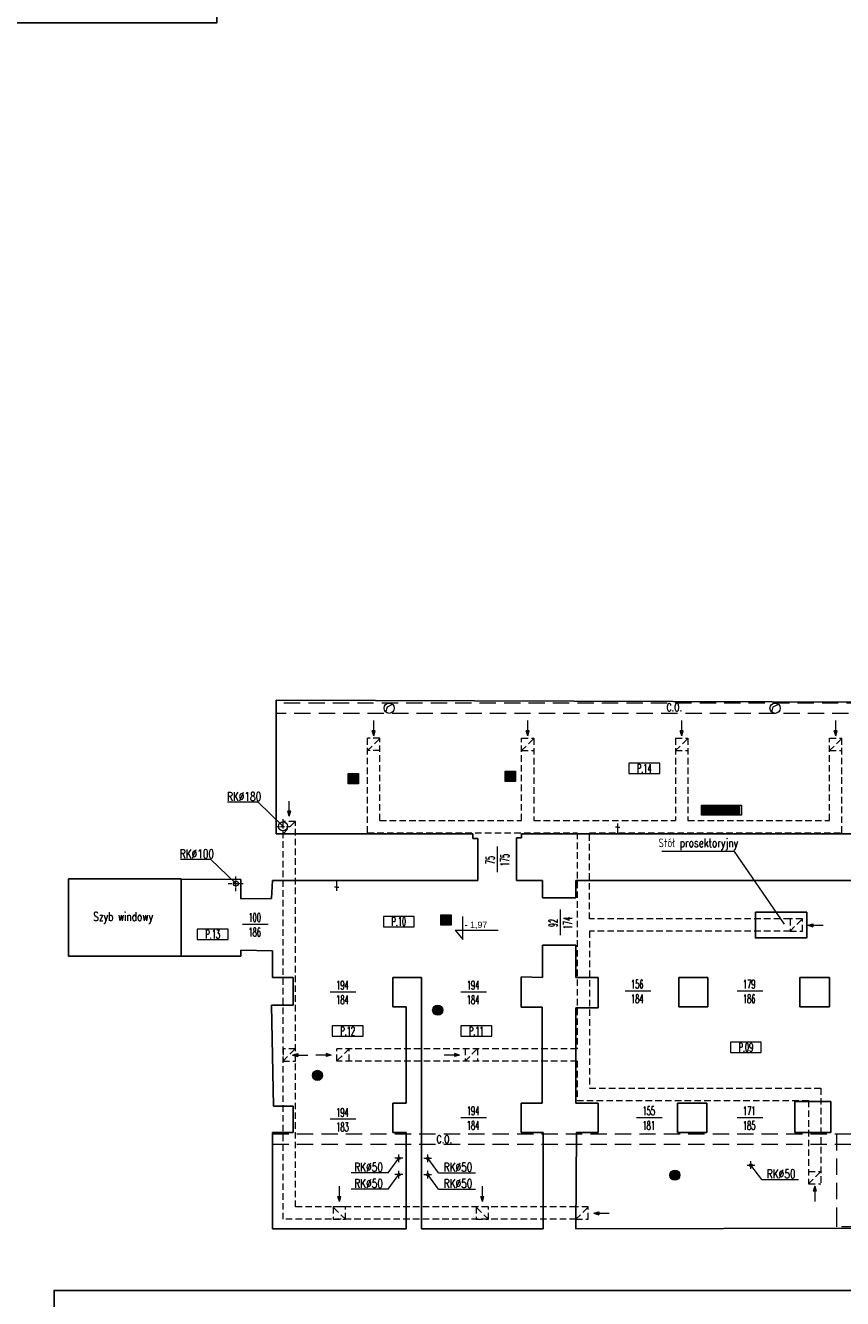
# Model space of a CAD drawing. Header units: millimetres. Extents: x 12584 to 77584, y 9983 to 29820.
# Tile 27 of 176: x 16620 to 18211, y 25336 to 27817. Entities that reach past the tile are written whole.
import ezdxf

# ---------------------------------------------------------------- set-up
doc = ezdxf.new("R2010")
doc.units = ezdxf.units.MM
doc.linetypes.add('ACAD_ISO10W100', pattern=[18, 12, -3, 0, -3])
doc.linetypes.add('HIDDEN', pattern=[9.525, 6.35, -3.175])
for name, color, linetype, lineweight in [('m_armatura', 5, 'Continuous', 5), ('m_wentylacja', 1, 'Continuous', 5), ('mi_wentylacja', 7, 'Continuous', 0), ('mr_cienka', 7, 'Continuous', 9), ('mr_instalacje', 1, 'Continuous', 9), ('mr_opis', 7, 'Continuous', 9), ('mr_otwory', 7, 'Continuous', 9), ('mr_wentylacja', 1, 'Continuous', 13), ('mr_ściany', 7, 'Continuous', 25)]:
    doc.layers.add(name, color=color, linetype=linetype, lineweight=lineweight)
doc.styles.add('styl1', font='simplex.shx', dxfattribs={"width": 0.75})
doc.styles.add('TABELKA', font='arial.ttf')
doc.styles.add('WYM', font='simplex.shx', dxfattribs={"width": 0.5})

# ---------------------------------------------------------------- blocks, each defined once
blk = doc.blocks.new('strz')
at = {"layer": 'm_wentylacja', "ltscale": 2}
h = blk.add_hatch(color=0, dxfattribs=at)
h.paths.add_polyline_path([(0, 9.8), (-2.9, 9.8), (0, 0)])
h.paths.add_polyline_path([(2.9, 9.8), (0, 9.8), (0, 0)])
at = {"layer": 'm_wentylacja', "color": 0, "ltscale": 2}
for p, q in [((0, 0), (0, 29.8)), ((0, 0), (-2.9, 9.8)), ((-2.9, 9.8), (2.9, 9.8)), ((0, 0), (2.9, 9.8))]:
    blk.add_line(p, q, dxfattribs=at)
blk = doc.blocks.new('KOTA')
at = {"layer": 'mr_opis', "color": 0}
for p, q in [((0, 0), (0, 50)), ((-16.6, 20), (76.8, 20)), ((-16.6, 20), (0, 0))]:
    blk.add_line(p, q, dxfattribs=at)
at = {"layer": 'mr_opis', "color": 0, "style": 'TABELKA', "flags": 4}
blk.add_attdef('POZIOM', (1.4, 25), '', height=13.7, rotation=360, dxfattribs=at)

msp = doc.modelspace()

# ---------------------------------------------------------------- linework, layer by layer
at = {"layer": 'm_armatura'}
for p, q in [((17772.8, 26254.8), (17768.8, 26254.8)), ((17772.8, 26241.8), (17772.8, 26261.8)), ((17772.8, 26254.8), (17776.8, 26254.8)), ((17225.5, 26150.8), (17225.5, 26130.8)), ((17225.5, 26137.8), (17221.5, 26137.8)), ((17225.5, 26137.8), (17229.5, 26137.8))]:
    msp.add_line(p, q, dxfattribs=at)
at = {"layer": 'mr_cienka', "ltscale": 2}
for p, q in [((17794.6, 26379.2), (17794.6, 26359.2)), ((17854.6, 26379.2), (17794.6, 26379.2)), ((17794.6, 26359.2), (17854.6, 26359.2)), ((17316.5, 26080.6), (17316.5, 26060.6)), ((17376.5, 26080.6), (17316.5, 26080.6)), ((16954.1, 26056), (16954.1, 26036)), ((17014.1, 26056), (16954.1, 26056)), ((17316.5, 26060.6), (17376.5, 26060.6)), ((16954.1, 26036), (17014.1, 26036)), ((17217, 25867.3), (17217, 25847.3)), ((17277, 25867.3), (17217, 25867.3)), ((17467.5, 25867.3), (17467.5, 25847.3)), ((17527.5, 25867.3), (17467.5, 25867.3)), ((17217, 25847.3), (17277, 25847.3)), ((17467.5, 25847.3), (17527.5, 25847.3)), ((17992.5, 25835.6), (17992.5, 25815.6)), ((18052.5, 25835.6), (17992.5, 25835.6)), ((17992.5, 25815.6), (18052.5, 25815.6))]:
    msp.add_line(p, q, dxfattribs=at)
at = {"layer": 'mr_cienka'}
for points in [[(17854.6, 26359.2), (17854.6, 26379.2)], [(17376.5, 26060.6), (17376.5, 26080.6)], [(17014.1, 26036), (17014.1, 26056)], [(17277, 25847.3), (17277, 25867.3)], [(17527.5, 25847.3), (17527.5, 25867.3)], [(18052.5, 25815.6), (18052.5, 25835.6)]]:
    msp.add_lwpolyline(points, dxfattribs=at)
at = {"layer": 'mr_instalacje', "color": 5, "linetype": 'HIDDEN', "ltscale": 5}
msp.add_line((18488.2, 26496.4), (17107.6, 26496.4), dxfattribs=at)
at = {"layer": 'mr_instalacje', "color": 1, "linetype": 'HIDDEN', "ltscale": 5}
msp.add_line((18508.2, 26476.4), (17107.6, 26476.4), dxfattribs=at)
at = {"layer": 'mr_instalacje', "color": 6, "linetype": 'ACAD_ISO10W100', "ltscale": 0.6}
for p, q in [((17106.1, 26256.2), (17136.1, 26256.2)), ((17121.1, 26241.2), (17121.1, 26271.2)), ((17029.3, 26129.6), (17029.3, 26159.6)), ((17014.3, 26144.6), (17044.3, 26144.6)), ((17354.1, 25609.4), (17339.1, 25609.4)), ((17346.6, 25601.9), (17346.6, 25616.9)), ((17395.5, 25609.4), (17410.5, 25609.4)), ((17403, 25601.9), (17403, 25616.9)), ((18032.2, 25588.6), (18032.2, 25603.6)), ((17354.1, 25577.6), (17339.1, 25577.6)), ((17346.6, 25570.1), (17346.6, 25585.1)), ((17395.5, 25577.6), (17410.5, 25577.6)), ((17403, 25570.1), (17403, 25585.1)), ((18024.7, 25596.1), (18039.7, 25596.1))]:
    msp.add_line(p, q, dxfattribs=at)
at = {"layer": 'mr_instalacje', "color": 5, "ltscale": 2}
for points in [[(17321.6, 26478.6), (17324.4, 26488.9), (17334.1, 26494.2)], [(18073.1, 26478.6), (18075.9, 26488.9), (18085.7, 26494.2)], [(17248.2, 26356.6), (17268.2, 26356.6)], [(17248.2, 26354.1), (17268.2, 26354.1)], [(17248.2, 26351.6), (17268.2, 26351.6)], [(17248.2, 26349.1), (17268.2, 26349.1)], [(17248.2, 26346.6), (17268.2, 26346.6)], [(17553.7, 26361.1), (17573.7, 26361.1)], [(17553.7, 26358.6), (17573.7, 26358.6)], [(17553.7, 26356.1), (17573.7, 26356.1)], [(17553.7, 26353.6), (17573.7, 26353.6)], [(17553.7, 26351.1), (17573.7, 26351.1)], [(17553.7, 26348.6), (17573.7, 26348.6)], [(17553.7, 26346.1), (17573.7, 26346.1)], [(17248.2, 26344.1), (17268.2, 26344.1)], [(17248.2, 26341.6), (17268.2, 26341.6)], [(17938.5, 26277.8), (17938.5, 26297.8)], [(17941, 26277.8), (17941, 26297.8)], [(17943.5, 26277.8), (17943.5, 26297.8)], [(17946, 26277.8), (17946, 26297.8)], [(17948.5, 26277.8), (17948.5, 26297.8)], [(17951, 26277.8), (17951, 26297.8)], [(17953.5, 26277.8), (17953.5, 26297.8)], [(17953.5, 26277.8), (17953.5, 26297.8)], [(17956, 26277.8), (17956, 26297.8)], [(17958.5, 26277.8), (17958.5, 26297.8)], [(17961, 26277.8), (17961, 26297.8)], [(17963.5, 26277.8), (17963.5, 26297.8)], [(17966, 26277.8), (17966, 26297.8)], [(17968.5, 26277.8), (17968.5, 26297.8)], [(17968.5, 26277.8), (17968.5, 26297.8)], [(17971, 26277.8), (17971, 26297.8)], [(17973.5, 26277.8), (17973.5, 26297.8)], [(17976, 26277.8), (17976, 26297.8)], [(17978.5, 26277.8), (17978.5, 26297.8)], [(17981, 26277.8), (17981, 26297.8)], [(17983.5, 26277.8), (17983.5, 26297.8)], [(17983.5, 26277.8), (17983.5, 26297.8)], [(17986, 26277.8), (17986, 26297.8)], [(17988.5, 26277.8), (17988.5, 26297.8)], [(17991, 26277.8), (17991, 26297.8)], [(17993.5, 26277.8), (17993.5, 26297.8)], [(17996, 26277.8), (17996, 26297.8)], [(17998.5, 26277.8), (17998.5, 26297.8)], [(17998.5, 26277.8), (17998.5, 26297.8)], [(18001, 26277.8), (18001, 26297.8)], [(18003.5, 26277.8), (18003.5, 26297.8)], [(18006, 26277.8), (18006, 26297.8)], [(18008.5, 26277.8), (18008.5, 26297.8)], [(18011, 26277.8), (18011, 26297.8)], [(17428.6, 26081.3), (17448.6, 26081.3)], [(17428.6, 26078.8), (17448.6, 26078.8)], [(17428.6, 26076.3), (17448.6, 26076.3)], [(17428.6, 26073.8), (17448.6, 26073.8)], [(17428.6, 26071.3), (17448.6, 26071.3)], [(17428.6, 26068.8), (17448.6, 26068.8)], [(17428.6, 26066.3), (17448.6, 26066.3)]]:
    msp.add_lwpolyline(points, dxfattribs=at)
for points in [[(17248.2, 26359.1), (17268.2, 26359.1), (17268.2, 26339.1), (17248.2, 26339.1)], [(17553.7, 26363.6), (17573.7, 26363.6), (17573.7, 26343.6), (17553.7, 26343.6)], [(17936, 26277.8), (17936, 26297.8), (18013.8, 26297.8), (18013.8, 26277.8)], [(17428.6, 26083.8), (17448.6, 26083.8), (17448.6, 26063.8), (17428.6, 26063.8)]]:
    msp.add_lwpolyline(points, close=True, dxfattribs=at)
at = {"layer": 'mr_instalacje', "color": 1, "linetype": 'HIDDEN', "ltscale": 5}
for points in [[(17100.6, 25656.8), (18508.2, 25656.8)], [(18288.3, 25476), (18199.7, 25476), (18199.7, 25482), (18199.7, 25656.8)]]:
    msp.add_lwpolyline(points, dxfattribs=at)
at = {"layer": 'mr_instalacje', "color": 5, "linetype": 'HIDDEN', "ltscale": 5}
msp.add_lwpolyline([(17100.6, 25636.8), (18488.2, 25636.8)], dxfattribs=at)
at = {"layer": 'mr_instalacje', "color": 5, "ltscale": 2}
for centre in [(17327.8, 26486.4), (18079.3, 26486.4)]:
    msp.add_circle(centre, 10, dxfattribs=at)
at = {"layer": 'mr_instalacje', "color": 6}
for centre, radius in [((17121.1, 26256.2), 9), ((17029.3, 26144.6), 5), ((17346.6, 25609.4), 2.5), ((17403, 25609.4), 2.5), ((17346.6, 25577.6), 2.5), ((17403, 25577.6), 2.5), ((18032.2, 25596.1), 2.5)]:
    msp.add_circle(centre, radius, dxfattribs=at)
at = {"layer": 'mr_opis'}
msp.add_lwpolyline([(18097.5, 26065.9), (18000.6, 26207), (17858.9, 26207)], dxfattribs=at)
at = {"layer": 'mr_otwory', "ltscale": 2}
for p, q in [((17537.9, 26216.7), (17537.9, 26166.7)), ((17660.6, 26094.1), (17660.6, 26044.1)), ((17092.2, 26065.1), (17042.2, 26065.1)), ((17263.1, 25933.3), (17213.1, 25933.3)), ((17517.4, 25933.3), (17467.4, 25933.3)), ((17837.1, 25935.3), (17787.1, 25935.3)), ((18055.2, 25935.3), (18005.2, 25935.3)), ((17263.1, 25685.3), (17213.1, 25685.3)), ((17517.4, 25688.5), (17467.4, 25688.5)), ((17859.5, 25688.2), (17809.5, 25688.2)), ((18055.2, 25688.2), (18005.2, 25688.2))]:
    msp.add_line(p, q, dxfattribs=at)
at = {"layer": 'mr_otwory'}
for points in [[(17013.1, 26304.1), (17071.8, 26304.1), (17121.1, 26256.2)], [(16921.3, 26192.4), (16980, 26192.4), (17029.3, 26144.6)], [(17325.6, 25581.2), (17346.6, 25609.4)], [(17424, 25581.2), (17403, 25609.4)], [(17325.6, 25581.2), (17253.9, 25581.2)], [(17325.6, 25549.4), (17346.6, 25577.6)], [(17424, 25549.4), (17403, 25577.6)], [(17424, 25581.2), (17495.8, 25581.2)], [(18053.2, 25567.9), (18032.2, 25596.1)], [(18053.2, 25567.9), (18124.9, 25567.9)], [(17325.6, 25549.4), (17253.9, 25549.4)], [(17424, 25549.4), (17495.8, 25549.4)]]:
    msp.add_lwpolyline(points, dxfattribs=at)
at = {"layer": 'mr_wentylacja', "linetype": 'HIDDEN', "ltscale": 2}
for p, q in [((17285.6, 26243.8), (17285.6, 26427.8)), ((17309.6, 26427.8), (17285.6, 26427.8)), ((17285.6, 26403.8), (17309.6, 26427.8)), ((17309.6, 26267.8), (17309.6, 26427.8)), ((17585.6, 26267.8), (17585.6, 26427.8)), ((17585.6, 26427.8), (17609.6, 26427.8)), ((17585.6, 26403.8), (17609.6, 26427.8)), ((17609.6, 26427.8), (17609.6, 26267.8)), ((17885.6, 26427.8), (17885.6, 26267.8)), ((17885.6, 26427.8), (17909.6, 26427.8)), ((17885.6, 26403.8), (17909.6, 26427.8)), ((17909.6, 26427.8), (17909.6, 26267.8)), ((18185.6, 26267.8), (18185.6, 26427.8)), ((18185.6, 26427.8), (18209.6, 26427.8)), ((18185.6, 26403.8), (18209.6, 26427.8)), ((18209.6, 26243.8), (18209.6, 26427.8)), ((17309.6, 26403.8), (17285.6, 26403.8)), ((17585.6, 26403.8), (17609.6, 26403.8)), ((17885.6, 26403.8), (17909.6, 26403.8)), ((18185.6, 26403.8), (18209.6, 26403.8)), ((17121.1, 25490.5), (17121.1, 26265.8)), ((17145.1, 26265.8), (17121.1, 26265.8)), ((17121.1, 26241.8), (17145.1, 26265.8)), ((17145.1, 25514.5), (17145.1, 26265.8)), ((17309.6, 26267.8), (17585.6, 26267.8)), ((17609.6, 26267.8), (17885.6, 26267.8)), ((17909.6, 26267.8), (18185.6, 26267.8)), ((17145.1, 26241.8), (17121.1, 26241.8)), ((17285.6, 26243.8), (17693.6, 26243.8)), ((17693.6, 26243.8), (17693.6, 25822.8)), ((17717.6, 26243.8), (18209.6, 26243.8)), ((17717.6, 26075.8), (17717.6, 26243.8)), ((18108.4, 26075.8), (17717.6, 26075.8)), ((18108.4, 26051.8), (18132.4, 26075.8)), ((17717.6, 26051.8), (17717.6, 25745.8)), ((18108.4, 26051.8), (17717.6, 26051.8)), ((17121.1, 25798.8), (17145.1, 25822.8)), ((17693.6, 25822.8), (17225.6, 25822.8)), ((17225.6, 25798.8), (17225.6, 25822.8)), ((17249.6, 25822.8), (17225.6, 25798.8)), ((17249.6, 25798.8), (17249.6, 25822.8)), ((17475.6, 25822.8), (17475.6, 25798.8)), ((17475.6, 25798.8), (17499.6, 25822.8)), ((17499.6, 25822.8), (17499.6, 25798.8)), ((17693.6, 25798.8), (17225.6, 25798.8)), ((17693.6, 25798.8), (17693.6, 25721.8)), ((17717.6, 25745.8), (18168.6, 25745.8)), ((18168.6, 25745.8), (18168.6, 25559.8)), ((17693.6, 25721.8), (18144.6, 25721.8)), ((18144.6, 25721.8), (18144.6, 25559.8)), ((18144.6, 25583.8), (18168.6, 25583.8)), ((18144.6, 25559.8), (18168.6, 25583.8)), ((18144.6, 25559.8), (18168.6, 25559.8)), ((17691.6, 25514.5), (17145.1, 25514.5)), ((17242.6, 25490.5), (17218.6, 25514.5)), ((17521.1, 25490.5), (17497.1, 25514.5)), ((17691.6, 25490.5), (17715.6, 25514.5)), ((17691.6, 25490.5), (17121.1, 25490.5))]:
    msp.add_line(p, q, dxfattribs=at)
for points in [[(18108.4, 26051.8), (18132.4, 26051.8), (18132.4, 26075.8), (18108.4, 26075.8)], [(17121.1, 25798.8), (17145.1, 25798.8), (17145.1, 25822.8), (17121.1, 25822.8)], [(17242.6, 25490.5), (17242.6, 25514.5), (17218.6, 25514.5), (17218.6, 25490.5)], [(17521.1, 25490.5), (17521.1, 25514.5), (17497.1, 25514.5), (17497.1, 25490.5)], [(17691.6, 25490.5), (17715.6, 25490.5), (17715.6, 25514.5), (17691.6, 25514.5)]]:
    msp.add_lwpolyline(points, close=True, dxfattribs=at)
at = {"layer": 'mr_wentylacja'}
for points in [[(17412.8, 25900.4), (17431.8, 25900.4)], [(17413.8, 25902.9), (17430.8, 25902.9)], [(17415.9, 25905.4), (17428.7, 25905.4)], [(17412.5, 25897.9), (17432.2, 25897.9)], [(17412.8, 25895.4), (17431.8, 25895.4)], [(17413.8, 25892.9), (17430.8, 25892.9)], [(17415.9, 25890.4), (17428.7, 25890.4)], [(17179.5, 25776), (17196.5, 25776)], [(17181.6, 25778.5), (17194.4, 25778.5)], [(17178.1, 25771), (17197.8, 25771)], [(17178.5, 25773.5), (17197.5, 25773.5)], [(17178.5, 25768.5), (17197.5, 25768.5)], [(17179.5, 25766), (17196.5, 25766)], [(17181.6, 25763.5), (17194.4, 25763.5)], [(17874.8, 25578.9), (17893.8, 25578.9)], [(17875.8, 25581.4), (17892.8, 25581.4)], [(17877.9, 25583.9), (17890.7, 25583.9)], [(17874.5, 25576.4), (17894.2, 25576.4)], [(17874.8, 25573.9), (17893.8, 25573.9)], [(17875.8, 25571.4), (17892.8, 25571.4)], [(17877.9, 25568.9), (17890.7, 25568.9)]]:
    msp.add_lwpolyline(points, dxfattribs=at)
for centre in [(17422.3, 25897.9), (17188, 25771), (17884.3, 25576.4)]:
    msp.add_circle(centre, 9.84, dxfattribs=at)
at = {"layer": 'mr_ściany', "ltscale": 2}
for p, q in [((17107.6, 26241.8), (17107.6, 26501.8)), ((17107.6, 26501.8), (18392.1, 26497.8)), ((17490.6, 26241.8), (17107.6, 26241.8)), ((17490.6, 26232.8), (17490.6, 26241.8)), ((17500.6, 26232.8), (17490.6, 26232.8)), ((17500.6, 26150.8), (17500.6, 26232.8)), ((17575.6, 26150.8), (17575.6, 26233.8)), ((17575.6, 26233.8), (17585.6, 26233.8)), ((17585.6, 26233.8), (17585.6, 26241.8)), ((17585.6, 26241.8), (18387.1, 26241.8)), ((16922.6, 26153.8), (16703.6, 26153.8)), ((16703.6, 26153.8), (16703.6, 26003)), ((16922.6, 26113), (16922.6, 26153.8)), ((16922.6, 26113), (16922.6, 26153)), ((16922.6, 26153), (17038.6, 26152.8)), ((17038.6, 26152.8), (17038.6, 26114.8)), ((17098.6, 26115.8), (17100.6, 26150.8)), ((17100.6, 26150.8), (17500.6, 26150.8)), ((17575.6, 26150.8), (17626.6, 26150.8)), ((17626.6, 26150.8), (17626.6, 26116.8)), ((18386.6, 26150.8), (17691.6, 26150.8)), ((17691.6, 26150.8), (17691.6, 26116.8)), ((16922.6, 26113), (16922.6, 26043)), ((17038.6, 26114.8), (17098.6, 26115.8)), ((17691.6, 26116.8), (17626.6, 26116.8)), ((16922.6, 26003), (16922.6, 26043)), ((16922.6, 26003), (16922.6, 26043)), ((17626.6, 26024.8), (17626.6, 25961.8)), ((17691.6, 26024.8), (17626.6, 26024.8)), ((17691.6, 26024.8), (17691.6, 25961.8)), ((16922.6, 26003), (16703.6, 26003)), ((17038.6, 26003), (16922.6, 26003)), ((17100.6, 26013.8), (17038.6, 26014.8)), ((17038.6, 26014.8), (17038.6, 26003)), ((17100.6, 25961.8), (17100.6, 26013.8)), ((17140.6, 25961.8), (17100.6, 25961.8)), ((17140.6, 25961.8), (17140.6, 25907.8)), ((17334.6, 25961.8), (17334.6, 25904.8)), ((17334.6, 25961.8), (17390.6, 25961.8)), ((17390.6, 25961.8), (17390.6, 25904.8)), ((17626.6, 25961.8), (17584.6, 25962.8)), ((17584.6, 25962.8), (17584.6, 25903.8)), ((17734.6, 25961.8), (17691.6, 25961.8)), ((17734.6, 25961.8), (17734.6, 25902.8)), ((17948.6, 25961.8), (17891.6, 25961.8)), ((17891.6, 25961.8), (17891.6, 25904.8)), ((17948.6, 25961.8), (17948.6, 25904.8)), ((18185.6, 25961.8), (18127.6, 25961.8)), ((18127.6, 25961.8), (18127.6, 25904.8)), ((18185.6, 25961.8), (18185.6, 25904.8)), ((17140.6, 25907.8), (17098.6, 25907.8)), ((17098.6, 25907.8), (17102.6, 25710.8)), ((17334.6, 25904.8), (17360.6, 25904.8)), ((17360.6, 25716.8), (17360.6, 25904.8)), ((17390.6, 25904.8), (17390.6, 25716.8)), ((17584.6, 25903.8), (17625.6, 25903.8)), ((17625.6, 25903.8), (17625.6, 25716.8)), ((17734.6, 25902.8), (17691.6, 25902.8)), ((17691.6, 25902.8), (17691.6, 25716.8)), ((17948.6, 25904.8), (17891.6, 25904.8)), ((18185.6, 25904.8), (18127.6, 25904.8)), ((17102.6, 25710.8), (17140.6, 25710.8)), ((17140.6, 25710.8), (17140.6, 25659.8)), ((17334.6, 25716.8), (17334.6, 25659.8)), ((17334.6, 25716.8), (17360.6, 25716.8)), ((17390.6, 25716.8), (17390.6, 25659.8)), ((17625.6, 25716.8), (17584.6, 25716.8)), ((17584.6, 25716.8), (17584.6, 25659.8)), ((17734.6, 25716.8), (17691.6, 25716.8)), ((17734.6, 25716.8), (17734.6, 25659.8)), ((17946.6, 25716.8), (17889.6, 25716.8)), ((17889.6, 25716.8), (17889.6, 25659.8)), ((17946.6, 25716.8), (17946.6, 25659.8)), ((18117.6, 25719.8), (18117.6, 25659.8)), ((18117.6, 25719.8), (18187.6, 25719.8)), ((18187.6, 25719.8), (18187.6, 25659.8)), ((17140.6, 25659.8), (17100.6, 25659.8)), ((17100.6, 25659.8), (17100.6, 25471.8)), ((17334.6, 25659.8), (17360.6, 25659.8)), ((17360.6, 25659.8), (17360.6, 25471.8)), ((17390.6, 25659.8), (17390.6, 25471.8)), ((17584.6, 25659.8), (17627.6, 25659.8)), ((17627.6, 25659.8), (17627.6, 25471.8)), ((17692.6, 25659.8), (17691.6, 25471.8)), ((17734.6, 25659.8), (17692.6, 25659.8)), ((17946.6, 25659.8), (17889.6, 25659.8)), ((18187.6, 25659.8), (18117.6, 25659.8)), ((17100.6, 25471.8), (17360.6, 25471.8)), ((17390.6, 25471.8), (17627.6, 25471.8)), ((18447.6, 25473.8), (17691.6, 25471.8))]:
    msp.add_line(p, q, dxfattribs=at)
msp.add_lwpolyline([(15050.1, 25351.8), (16182.1, 25351.8), (16182.1, 25041.8), (16675.1, 25041.8), (16675.1, 25351.8), (18356.1, 25351.8), (18356.1, 24909.8), (19522.1, 24909.8), (19522.1, 26089.8), (19636.1, 26089.8), (19636.1, 26656.8), (19524.1, 26656.8), (19524.1, 27843.8), (18510.1, 27843.8), (18510.1, 28518.8), (16992.1, 28518.8), (16992.1, 27821.8), (15887.1, 27821.8), (15887.1, 28513.8), (14367.1, 28513.8), (14367.1, 27840.8), (13349.1, 27840.8), (13349.1, 27201.8)], dxfattribs=at)
msp.add_lwpolyline([(18040.9, 26088.8), (18040.9, 26038.8), (18140.9, 26038.8), (18140.9, 26088.8)], close=True, dxfattribs=at)

# ---------------------------------------------------------------- block references
at = {"layer": 'mi_wentylacja', "rotation": 270}
msp.add_blockref('strz', (18142.9, 26063.5), dxfattribs=at)
at = {"layer": 'mr_instalacje', "ltscale": 2, "xscale": -1}
for p in [(17297.6, 26432.5), (17597.6, 26432.5), (17897.6, 26432.5), (18197.6, 26432.5), (17133.1, 26275.8)]:
    msp.add_blockref('strz', p, dxfattribs=at)
at = {"layer": 'mr_instalacje', "ltscale": 2}
for p, rotation in [((17139.8, 25810.6), 270), ((18156.6, 25555), 180), ((17726.2, 25502.2), 270)]:
    msp.add_blockref('strz', p, dxfattribs=dict(at, rotation=rotation))
at = {"layer": 'mr_instalacje', "ltscale": 2, "xscale": -1, "rotation": 90}
for p in [(17215, 25810.6), (17465, 25810.6)]:
    msp.add_blockref('strz', p, dxfattribs=at)
at = {"layer": 'mr_instalacje', "ltscale": 2}
for p in [(17230.9, 25525.1), (17509.4, 25525.1)]:
    msp.add_blockref('strz', p, dxfattribs=at)
at = {"layer": 'mr_opis'}
ref = msp.add_blockref('KOTA', (17471.2, 26035.8), dxfattribs=dict(at, xscale=0.8999999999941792, yscale=0.8999999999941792, zscale=0.6))
ref.add_attrib('POZIOM', '- 1,97', (17474.9, 26058.3), dxfattribs={"layer": '0', "height": 12.3, "style": 'TABELKA', "flags": 4})

# ---------------------------------------------------------------- texts
at = {"layer": 'mr_instalacje', "color": 5, "ltscale": 2, "insert": (17883, 26488.1), "char_height": 15, "attachment_point": 5, "style": 'styl1'}
msp.add_mtext_dynamic_manual_height_columns('C.O.', width=62.34, gutter_width=75, heights=[0], dxfattribs=at)
at = {"layer": 'mr_opis', "char_height": 17, "attachment_point": 1, "style": 'styl1'}
for s, insert in [('\\pxqc;Stół prosektoryjny', (17845.6, 26232.6)), ('\\pxqc;Szyb windowy', (16725.5, 26088.9))]:
    msp.add_mtext_dynamic_manual_height_columns(s, width=168.27, gutter_width=148.1, heights=[0], dxfattribs=dict(at, insert=insert))
at = {"layer": 'mr_otwory', "ltscale": 2, "char_height": 17, "attachment_point": 5}
for s, width, insert, style in [('P.14', 40, (17824.6, 26369.2), 'WYM'), ('RK%%C180', 62.34, (17045.3, 26314.3), 'styl1'), ('RK%%C100', 62.34, (16953.5, 26202.6), 'styl1'), ('100\\P186', 54.568, (17066, 26064.3), 'WYM'), ('P.10', 40, (17346.5, 26070.6), 'WYM'), ('P.13', 40, (16984.1, 26046), 'WYM'), ('194\\P184', 54.568, (17236.9, 25932.5), 'WYM'), ('194\\P184', 54.568, (17491.2, 25932.5), 'WYM'), ('156\\P184', 54.568, (17810.9, 25934.5), 'WYM'), ('179\\P186', 54.568, (18029, 25934.5), 'WYM'), ('P.12', 40, (17247, 25857.3), 'WYM'), ('P.11', 40, (17497.5, 25857.3), 'WYM'), ('P.09', 40, (18022.5, 25825.6), 'WYM'), ('194\\P183', 54.568, (17236.9, 25684.5), 'WYM'), ('194\\P184', 54.568, (17491.2, 25687.7), 'WYM'), ('155\\P181', 54.568, (17833.3, 25687.5), 'WYM'), ('171\\P185', 54.568, (18029, 25687.5), 'WYM'), ('RK%%C50', 62.34, (17287.7, 25592.2), 'styl1'), ('RK%%C50', 62.34, (17462, 25592.2), 'styl1'), ('RK%%C50', 62.34, (18091.2, 25578.9), 'styl1'), ('RK%%C50', 62.34, (17287.7, 25560.4), 'styl1'), ('RK%%C50', 62.34, (17462, 25560.4), 'styl1')]:
    msp.add_mtext_dynamic_manual_height_columns(s, width=width, gutter_width=75, heights=[0], dxfattribs=dict(at, insert=insert, style=style))
at = {"layer": 'mr_otwory', "ltscale": 2, "char_height": 17, "attachment_point": 5, "rotation": 90, "style": 'WYM'}
for s, insert in [('75\\P175', (17538.7, 26190.6)), ('92\\P174', (17661.4, 26067.9))]:
    msp.add_mtext_dynamic_manual_height_columns(s, width=54.568, gutter_width=75, heights=[0], dxfattribs=dict(at, insert=insert))
at = {"layer": 'mr_wentylacja', "insert": (17435.2, 25646.5), "char_height": 15, "attachment_point": 5, "style": 'styl1'}
msp.add_mtext_dynamic_manual_height_columns('C.O.', width=62.34, gutter_width=75, heights=[0], dxfattribs=at)

doc.saveas('drawing.dxf')
